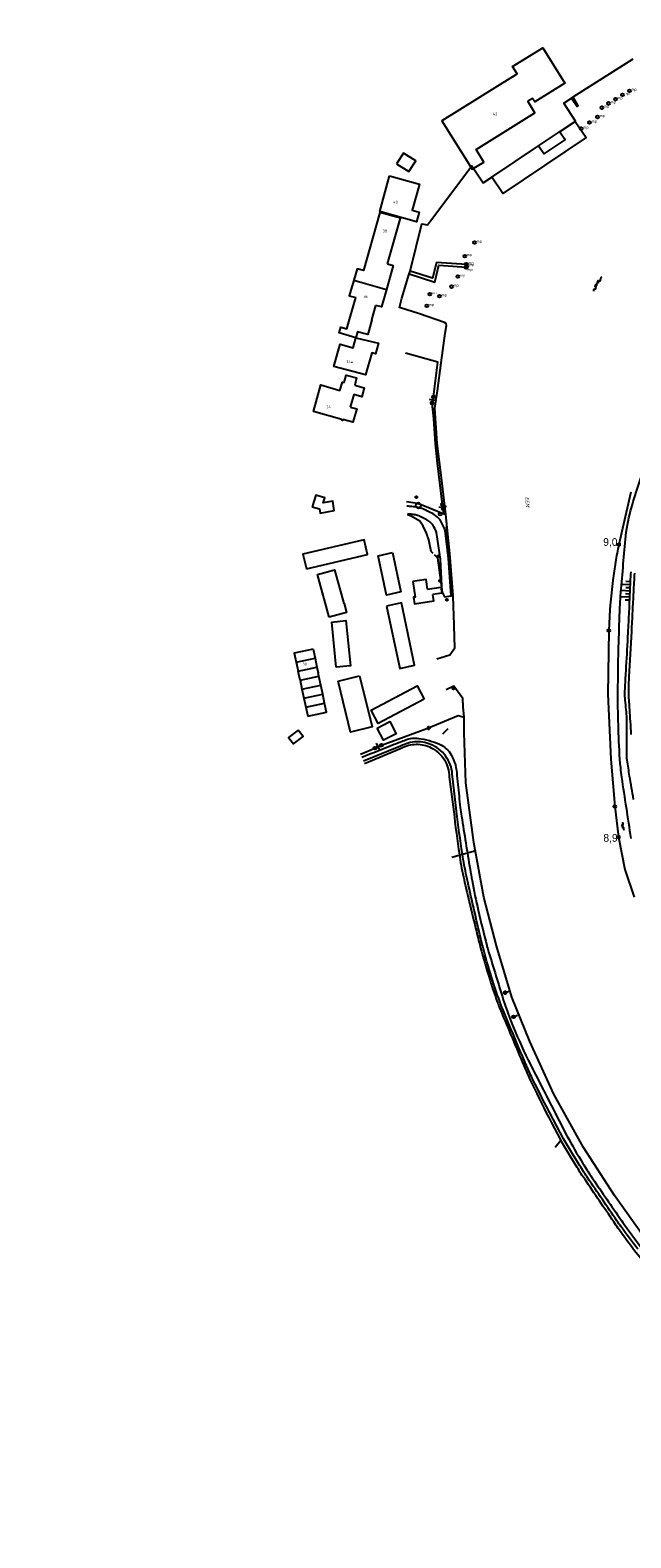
# Model space of a CAD drawing. Header units: millimetres. Extents: x 149344 to 154519, y 463794 to 476271.
# Tile 39 of 70: x 149344 to 149539, y 468719 to 469209. Entities that reach past the tile are written whole.
import ezdxf

# ---------------------------------------------------------------- set-up
doc = ezdxf.new("R2010")
doc.units = ezdxf.units.MM
doc.header["$LTSCALE"] = 4
doc.layers.get('0').update_dxf_attribs({"color": 252, "linetype": 'CONTINUOUS'})
for name, color, linetype in [('Gebouw', 252, 'CONTINUOUS'), ('Huisnummer', 252, 'CONTINUOUS'), ('Kilometrering', 252, 'CONTINUOUS'), ('symbool talud', 252, 'CONTINUOUS'), ('symbool water', 252, 'CONTINUOUS'), ('Topografie', 252, 'CONTINUOUS'), ('Waternaam', 252, 'CONTINUOUS')]:
    doc.layers.add(name, color=color, linetype=linetype)
doc.styles.add('ISO', font='ISO')
doc.styles.add('rtw_iso', font='iso-rtw.shx')

# ---------------------------------------------------------------- blocks, each defined once
blk = doc.blocks.new('nietgedefinieerd')
at = {"color": 0}
blk.add_circle((0, 0), 0.45, dxfattribs=at)
at = {"style": 'ISO'}
blk.add_attdef('88', (0.6, 0), '', height=0.9, dxfattribs=at)
blk = doc.blocks.new('DRHEK')
at = {"linetype": 'Continuous'}
for p, q in [((1.25, 0), (-1.25, 0)), ((-0.5, 0.7), (0.5, 0.7)), ((-0.5, -0.7), (0.5, -0.7))]:
    blk.add_line(p, q, dxfattribs=at)
blk = doc.blocks.new('water4')
at = {"linetype": 'Continuous'}
for centre, start, end in [((-0.01, 0.75), 129.7446, 230.2554), ((-0.32, 1.12), 309.7446, 50.2554), ((-0.32, 0.37), 309.7446, 50.2554), ((0.32, 0.01), 129.7446, 230.2554), ((0, 0.38), 309.7446, 50.2554), ((-0.01, -0.74), 129.7446, 230.2554), ((-0.32, -0.37), 309.7446, 50.2554), ((-0.32, -1.12), 309.7446, 50.2554), ((0, -0.37), 309.7446, 50.2554)]:
    blk.add_arc(centre, 0.244, start, end, dxfattribs=at)
blk = doc.blocks.new('talud')
for p, q in [((0, 0.75), (0.5, 0.75)), ((0, 0.5), (1, 0.5)), ((0, 0.25), (0.5, 0.25)), ((0, 0), (1, 0)), ((0, -0.25), (0.5, -0.25)), ((0, -0.5), (1, -0.5)), ((0, -0.75), (0.5, -0.75))]:
    blk.add_line(p, q)
blk = doc.blocks.new('struik')
at = {"linetype": 'Continuous'}
for centre, start, end in [((-0.44, 0), 91.0912, 268.9013), ((0, 0.44), 1.0233, 178.9632), ((0.44, 0), 271.6625, 88.3448), ((0, -0.45), 180.4729, 359.5406)]:
    blk.add_arc(centre, 0.45, start, end, dxfattribs=at)
blk = doc.blocks.new('paal')
for radius in [0.45, 0.2]:
    blk.add_circle((0, 0), radius)
blk = doc.blocks.new('kilometerpaal')
for p, q in [((-0.44, 0.44), (0.44, -0.44)), ((-0.44, -0.44), (-0.44, 0.44)), ((0.44, 0.44), (-0.44, -0.44)), ((0.44, -0.44), (0.44, 0.44))]:
    blk.add_line(p, q)
at = {"style": 'rtw_iso'}
blk.add_attdef('KILOMETERPAAL', (0.59, 0.87), '', height=2.5, dxfattribs=at)
blk = doc.blocks.new('meerpaal')
at = {"color": 0}
blk.add_circle((0, 0), 0.45, dxfattribs=at)
at = {"style": 'ISO'}
blk.add_attdef('MEERPAAL', (0.7, 0), '', height=0.9, dxfattribs=at)
blk = doc.blocks.new('boom')
for radius in [0.315, 0.225, 0.135]:
    blk.add_circle((0, 0), radius)
blk = doc.blocks.new('aanduidingsbord')
for p, q in [((-0.81, -0.33), (0, 0)), ((-1.45, -0.5), (-1.01, -0.5))]:
    blk.add_line(p, q)
at = {"color": 0}
blk.add_circle((-1.23, -0.5), 0.45, dxfattribs=at)
blk = doc.blocks.new('water6')
at = {"linetype": 'Continuous'}
for centre, start, end in [((0.16, 1.47), 129.7446, 230.2554), ((-0.47, 2.22), 309.7446, 50.2554), ((-0.47, 0.72), 309.7446, 50.2554), ((0.49, 0), 129.7446, 230.2554), ((-0.14, 0.75), 309.7446, 50.2554), ((0.16, -1.51), 129.7446, 230.2554), ((-0.47, -0.76), 309.7446, 50.2554), ((-0.47, -2.26), 309.7446, 50.2554), ((-0.14, -0.75), 309.7446, 50.2554)]:
    blk.add_arc(centre, 0.488, start, end, dxfattribs=at)

msp = doc.modelspace()

# ---------------------------------------------------------------- linework, layer by layer
at = {"layer": 'Gebouw'}
for points in [[(149500.27, 469193.8), (149501.82, 469194.78), (149500.37, 469197.08), (149510.16, 469203.22), (149517.34, 469191.72), (149507.54, 469185.6), (149506.81, 469186.75), (149505.29, 469185.8)], [(149500.27, 469193.8), (149477.37, 469179.44), (149487.24, 469163.69), (149491.02, 469166.06), (149488.49, 469170.1), (149507.61, 469182.09), (149505.29, 469185.8)], [(149462.65, 469165.47), (149466.65, 469162.96), (149468.86, 469166.48), (149464.86, 469168.99), (149462.65, 469165.47)], [(149460.39, 469161.57), (149470.09, 469158.84), (149467.73, 469150.45), (149470.04, 469149.8), (149469.15, 469146.65), (149457.15, 469150.02), (149460.39, 469161.57)], [(149459.72, 469132.95), (149463.94, 469147.79), (149457.19, 469149.69), (149451.87, 469130.8), (149449.81, 469131.38), (149448.74, 469127.65)], [(149459.72, 469132.95), (149461.53, 469132.45), (149459.34, 469124.63)], [(149448.74, 469127.65), (149447.29, 469122.55), (149449.38, 469121.96)], [(149448.74, 469127.65), (149459.34, 469124.63)], [(149449.44, 469108.93), (149443.96, 469110.49), (149444.48, 469112.37), (149446.52, 469111.8), (149449.38, 469121.96)], [(149459.34, 469124.63), (149457.76, 469118.99), (149455.88, 469119.45)], [(149454.55, 469114.77), (149455.88, 469119.45)], [(149454.55, 469114.77), (149453.29, 469109.93), (149449.9, 469110.81), (149449.44, 469108.93)], [(149449.44, 469108.93), (149456.76, 469107.11), (149455.78, 469103.66), (149454.58, 469103.99), (149452.58, 469096.88), (149442.27, 469099.61), (149444.29, 469106.82), (149448.5, 469105.65), (149449.44, 469108.93)], [(149445.6, 469094.35), (149446.29, 469096.74), (149449.67, 469095.85), (149449.03, 469093.47)], [(149445.2, 469082.35), (149445.11, 469082.04), (149444.81, 469082.11), (149444.86, 469082.39), (149435.64, 469084.95), (149438.08, 469093.6), (149444.25, 469091.77), (149445.04, 469094.5), (149445.6, 469094.35)], [(149449.03, 469093.47), (149452.15, 469092.66), (149451.33, 469089.76), (149448.73, 469090.49), (149447.54, 469086.33)], [(149447.54, 469086.33), (149449.71, 469085.76), (149448.44, 469081.46), (149445.2, 469082.35)], [(149435.2, 469053.98), (149437.56, 469053.3), (149437.81, 469051.91), (149442.41, 469052.78), (149441.95, 469055.75), (149438.83, 469055.23), (149439.33, 469056.82), (149436.42, 469057.76), (149435.2, 469053.98)], [(149433.34, 469033.8), (149453.17, 469038.47), (149452.06, 469043.18), (149432.23, 469038.52), (149433.34, 469033.8)], [(149461.33, 469039.05), (149464.08, 469026.27), (149459.41, 469025.27), (149456.66, 469038.04), (149461.33, 469039.05)], [(149440.69, 469018.05), (149436.94, 469031.97), (149442.48, 469033.46), (149445.45, 469022.46), (149445.63, 469022.5), (149446.42, 469019.59), (149440.69, 469018.05)], [(149472.71, 469027.13), (149472.24, 469030.33), (149467.9, 469029.69)], [(149467.9, 469029.69), (149468.64, 469024.62), (149468.18, 469024.55), (149468.49, 469022.41), (149474.77, 469023.33), (149474.47, 469025.42)], [(149472.71, 469027.13), (149477.06, 469027.84), (149477.3, 469025.92), (149474.47, 469025.42)], [(149459.4, 469021.67), (149463.68, 469001.4), (149468.48, 469002.41), (149464.2, 469022.68), (149459.4, 469021.67)], [(149443.05, 469001.77), (149441.58, 469016.49), (149446.2, 469016.96), (149447.67, 469002.23), (149443.05, 469001.77)], [(149435.52, 469007.69), (149429.4, 469006.4), (149430.02, 469003.47)], [(149435.52, 469007.69), (149436.14, 469004.75)], [(149430.02, 469003.47), (149436.14, 469004.75)], [(149430.02, 469003.47), (149430.65, 469000.53)], [(149436.14, 469004.75), (149436.76, 469001.82)], [(149430.65, 469000.53), (149436.76, 469001.82)], [(149430.76, 469000), (149430.65, 469000.53)], [(149431.27, 468997.6), (149430.76, 469000)], [(149431.27, 468997.6), (149437.39, 468998.89)], [(149431.27, 468997.6), (149431.9, 468994.66)], [(149436.76, 469001.82), (149437.15, 469000)], [(149437.39, 468998.89), (149437.15, 469000)], [(149438.01, 468995.95), (149437.39, 468998.89)], [(149450.64, 468999), (149454.7, 468982.43), (149447.71, 468980.72), (149443.65, 468997.29), (149450.64, 468999)], [(149431.9, 468994.66), (149438.01, 468995.95)], [(149431.9, 468994.66), (149432.52, 468991.73)], [(149432.52, 468991.73), (149438.64, 468993.01)], [(149438.64, 468993.01), (149438.01, 468995.95)], [(149439.26, 468990.08), (149438.64, 468993.01)], [(149471.65, 468991.41), (149456.71, 468983.46), (149454.39, 468987.82), (149469.33, 468995.76), (149471.65, 468991.41)], [(149432.52, 468991.73), (149433.15, 468988.8)], [(149433.15, 468988.8), (149439.26, 468990.08)], [(149433.15, 468988.8), (149433.77, 468985.86)], [(149433.77, 468985.86), (149439.89, 468987.15), (149439.26, 468990.08)], [(149456.38, 468982.01), (149460.46, 468984.09), (149462.48, 468980.16), (149458.39, 468978.07), (149456.38, 468982.01)], [(149430.63, 468981.34), (149427.53, 468978.89), (149429.14, 468976.85), (149432.24, 468979.3), (149430.63, 468981.34)]]:
    msp.add_lwpolyline(points, dxfattribs=at)
at = {"layer": 'Topografie'}
for p, q in [((149474.25, 469087.69), (149474.6, 469089.74)), ((149477.74, 469053.3), (149477.54, 469054.7)), ((149478.02, 469051.87), (149477.74, 469053.3)), ((149479.62, 469039.87), (149478.84, 469047.48)), ((149474.57, 469038.75), (149473.88, 469039.47)), ((149476.5, 469035.75), (149476.83, 469033.34)), ((149477.64, 468980.17), (149479.37, 468981.84)), ((149450.91, 468973.48), (149455.55, 468975.46)), ((149455.55, 468975.46), (149457.76, 468976.45)), ((149480.6, 468940.06), (149488.37, 468942.17)), ((149516.06, 468847.92), (149514.14, 468845.66))]:
    msp.add_line(p, q, dxfattribs=at)
for points in [[(149803.55, 469263.61, 0), (149802.36, 469256.22, 0.000009)], [(149797.62, 469229.72, 0.000006), (149796.96, 469226.57, -0.000001), (149796.31, 469223.41, -0.000004), (149796.13, 469222.55, -0.000001), (149795.26, 469218.36, -0.001365)], [(149789.69, 469194.72, -0.000001), (149788.97, 469191.82, -0.000005)], [(149538.88, 468946.14, -0.002092), (149535.85, 468966.01, -0.01356), (149535.48, 468969.09, -0.01555), (149534.78, 468980.47, -0.010375), (149534.61, 468997.55, -0.003996), (149534.81, 469008.31, -0.002977), (149535.19, 469019.9, -0.000345), (149535.25, 469021.24, -0.010132), (149535.47, 469024.96, -0.002047), (149537.04, 469043.36, -0.045018), (149538.72, 469052.65, -0.025428), (149543.97, 469068.51)], [(149480.44, 469025.02), (149479.54, 469037.2), (149478.41, 469046.23, 0.072597), (149476.76, 469049.67, 0.111294), (149474.93, 469051.39, 0.030495), (149471.35, 469053.22, 0.064143), (149469.51, 469053.76, 0.011607), (149467.62, 469054.01, 0.003242), (149466, 469054.18)], [(149477.47, 469026.19), (149476.96, 469036.97), (149475.6, 469045.61, 0.067196), (149474.38, 469048.07, 0.102897), (149473.08, 469049.33, 0.02991), (149470.53, 469050.74, 0.059187), (149469.13, 469051.21, 0.018913), (149467.64, 469051.47, 0.003989), (149466.2, 469051.65)], [(149538.92, 468979.92, -0.000302), (149538.66, 468984.1, 0.000317), (149538.41, 468988.08, 0.000459), (149538.3, 468989.82, -0.000437), (149538.18, 468991.64, -0.009634), (149538.08, 468993.78, -0.017715), (149538.09, 468994.95, -0.002125), (149538.28, 468998.6, 0.000523), (149539.06, 469013.45, 0.000104), (149539.4, 469019.97, 0.0001), (149539.72, 469026.23, -0.000425), (149540.04, 469032.35, -0.011818)], [(149539.65, 468958.78, -0.000895), (149538.39, 468966.41, -0.004075), (149537.59, 468971.58, -0.020124), (149537.48, 468972.63, -0.015532), (149537.44, 468973.62, -0.002378), (149537.45, 468980.08, -0.003795), (149537.5, 468983.67, 0.012922), (149537.5, 468984.72, 0.010653), (149537.48, 468985.14, 0.001579), (149537.26, 468987.98, 0.010869), (149536.95, 468991.08, -0.024497), (149536.85, 468992.46, -0.014778), (149536.85, 468993.28, -0.004223), (149536.97, 468996.14, -0.001557), (149537.3, 469002.02, 0.000838), (149537.91, 469012.94, 0.002166), (149538.26, 469019.95, 0.001912), (149538.52, 469026.15, -0.008093), (149538.88, 469032.81, -0.015266)], [(149582.67, 468849.37, -0.000008), (149574.55, 468860.71, -0.021894)], [(149541.05, 468812.55, -0.007921), (149535.61, 468819.88, -0.005434), (149534.24, 468821.83, -0.000773), (149524.81, 468835.65, -0.011415), (149522.19, 468839.69, -0.005371), (149516.92, 468848.47), (149511.35, 468858.97, -0.006249), (149506.49, 468868.68, -0.012869), (149504.32, 468873.48, -0.001597), (149497.14, 468890.6, -0.01128), (149496.18, 468893.05, -0.012366), (149493.51, 468900.99, -0.009914), (149490.63, 468911.04, -0.007944), (149489.99, 468913.59, -0.001107), (149485.77, 468931.97, -0.015482), (149484.34, 468939.31, -0.008285), (149482.32, 468953.14), (149480.79, 468966.25, 0.141102), (149479.03, 468972.27, 0.141102), (149474.33, 468976.42, 0.119458), (149469.11, 468977.52, 0.119458), (149463.96, 468976.1), (149451.89, 468971.23)], [(149544.95, 468931.45, -0.000112), (149542.77, 468942.03, -0.000449)]]:
    msp.add_lwpolyline(points, format="xyb", dxfattribs=at)
at = {"layer": 'Topografie', "flags": 128}
for points in [[(149520.08, 469187.26), (149539.49, 469199.65)], [(149520.74, 469179.24), (149520.83, 469179.3), (149516.97, 469185.24), (149519.45, 469186.83)], [(149519.45, 469186.83), (149520.08, 469187.26)], [(149515.6, 469175.92), (149520.74, 469179.24)], [(149508.79, 469171.32), (149515.6, 469175.92)], [(149493.59, 469161.1), (149508.79, 469171.32)], [(149467.11, 469130.56), (149470.89, 469145.97), (149472.7, 469145.66), (149473.66, 469146.93), (149487.14, 469164.77), (149490.83, 469159.26), (149493.59, 469161.1)], [(149466.74, 469129.68), (149467.11, 469130.56)], [(149478.66, 469051.41), (149477.13, 469064.2), (149475.87, 469074.49), (149475.38, 469081.1), (149475.07, 469086.06), (149475.98, 469091.63), (149477.09, 469100.71), (149478.48, 469110.37), (149478.88, 469112.87), (149478.74, 469113.5), (149478.25, 469113.87), (149470.12, 469116.7), (149463.63, 469118.78), (149464.35, 469121.76), (149466.74, 469129.68)], [(149474.6, 469089.74), (149476.08, 469100.95), (149465.57, 469103.91)], [(149477.54, 469054.7), (149475.99, 469068.12), (149475.3, 469074.47), (149474.78, 469082.5), (149474.25, 469087.69)], [(149465.88, 469055.72), (149469.45, 469055.09), (149472.22, 469054.05), (149475.93, 469052.52), (149478.66, 469051.41)], [(149481.03, 469025.1), (149480, 469038.82), (149478.66, 469051.41)], [(149473.88, 469039.47), (149473.1, 469043.16), (149472.35, 469045.43), (149471.29, 469047.61), (149470.2, 469049.28), (149467.41, 469050.93)], [(149475.76, 469004.52), (149479.94, 469005.82), (149481.61, 469008.06), (149481.36, 469015.24), (149481.24, 469018.89), (149481.16, 469021.33), (149481.03, 469025.1)], [(149484.57, 468985.5), (149484.3, 468988.86), (149484.15, 468991.57), (149481.3, 468995.64), (149478.72, 468994.41)], [(149457.76, 468976.45), (149472.47, 468981.88), (149482.69, 468986.09), (149484.57, 468985.5)], [(149652.44, 468715.16), (149639.65, 468727.17), (149626.55, 468739.16), (149613.32, 468750.24), (149598.02, 468762.63), (149586.89, 468771.49), (149576.04, 468780.54), (149566.39, 468789.53), (149554.43, 468802.39), (149543.33, 468816.17), (149533.45, 468830.03), (149523.43, 468845.64), (149513.72, 468862.99), (149505.99, 468880.12), (149500.11, 468894.55), (149495.09, 468911.22), (149491.04, 468927.01), (149487.78, 468944.84), (149485.15, 468964.25), (149484.56, 468980.41), (149484.57, 468985.5)]]:
    msp.add_lwpolyline(points, dxfattribs=at)
at = {"layer": 'Topografie'}
for points in [[(149519.45, 469186.83), (149521.31, 469184.12), (149521.7, 469184.38), (149520.08, 469187.26)], [(149520.74, 469179.24), (149524.22, 469173.98), (149497.19, 469155.84), (149493.59, 469161.1)], [(149508.79, 469171.32), (149510.56, 469168.7), (149517.41, 469173.29), (149515.6, 469175.92)], [(149466.74, 469129.68), (149475.04, 469127), (149476.35, 469132.5), (149485.32, 469131.86), (149485.35, 469132.71), (149475.57, 469133.41), (149474.33, 469128.26), (149467.11, 469130.56)], [(149467.41, 469050.93), (149466.22, 469051.3)], [(149474.9, 469038.42), (149475.92, 469037.38), (149477.47, 469026.19)], [(149477.47, 469026.19), (149478.21, 469024.71), (149480.44, 469025.02)], [(149480.44, 469025.02), (149481.03, 469025.1)]]:
    msp.add_lwpolyline(points, dxfattribs=at)
at = {"layer": 'Topografie', "flags": 128}
for points in [[(149538.82, 469058.72), (149534.88, 469041.74, 0.009333), (149533.79, 469035.93, 0.009333), (149532.92, 469030.08, 0.012952), (149532.08, 469021.92, 0.003305), (149531.93, 469019.84, 0.009647), (149531.65, 469013.73), (149531.28, 468992.99), (149532.3, 468971.86), (149533.54, 468956.53), (149534.75, 468946.57), (149536.83, 468935.99), (149539.89, 468927.07)], [(149451.32, 468972.53, -0.001559), (149461.85, 468976.73, -0.004708), (149465.65, 468978.19, -0.122971), (149469.78, 468978.66, -0.071276), (149476.63, 468976.73, -0.163762), (149480.43, 468973.25, -0.12026), (149482.25, 468966.56), (149482.54, 468963.67, 0.003858), (149483.36, 468956.13, 0.010439), (149483.74, 468953.35, 0.001297), (149486.53, 468936.11, 0.006017), (149487.18, 468932.41, 0.009212), (149489.17, 468922.84, 0.007599), (149491.98, 468911.32, 0.010044), (149492.57, 468909.2, 0.001363), (149497.33, 468893.66, 0.022243), (149499.92, 468886.44, 0.012619), (149505.36, 468874.05), (149517.96, 468849.43, 0.00731), (149523.15, 468840.46, 0.015584), (149525.77, 468836.36, 0.000904), (149535.01, 468822.92, 0.005289), (149536.62, 468820.64, 0.00628), (149542.73, 468812.41, 0.007422)], [(149452.2, 468970.5), (149464.19, 468975.5, -0.119723), (149469.04, 468976.73, -0.119723), (149473.92, 468975.59, -0.138708), (149478.17, 468971.69, -0.138708), (149479.74, 468966.14), (149481.42, 468953.12, 0.010178), (149483.32, 468939.17, 0.019202), (149484.77, 468931.84, 0.001172), (149489.12, 468913.68, 0.00757), (149489.85, 468910.88, 0.007689), (149493.03, 468899.94, 0.011936), (149495.36, 468892.97, 0.011911), (149496.04, 468891.21, 0.001155), (149503.58, 468873.2, 0.012159), (149506.7, 468866.27, 0.006664), (149512.87, 468853.85), (149516.06, 468847.92)], [(149582.35, 468768.09), (149574, 468775.42, -0.009687), (149564.27, 468784.42, -0.01744), (149559.14, 468789.7, -0.001316), (149547.51, 468802.63, -0.012093), (149546.28, 468804.07, -0.008095), (149540.43, 468811.53, -0.007923), (149534.69, 468819.34, -0.004708), (149533.23, 468821.44, -0.000728), (149523.89, 468835.17, -0.011257), (149521.31, 468839.17, -0.005254), (149516.06, 468847.92)]]:
    msp.add_lwpolyline(points, format="xyb", dxfattribs=at)

# ---------------------------------------------------------------- block references
at = {"layer": 'Kilometrering', "linetype": 'Continuous'}
ref = msp.add_blockref('kilometerpaal', (149534.88, 469041.74), dxfattribs=at)
ref.add_attrib('KILOMETERPAAL', '9,0', (149529.8, 469041.26), dxfattribs={"layer": '0', "height": 2.5, "style": 'rtw_iso'})
ref = msp.add_blockref('kilometerpaal', (149534.75, 468946.57), dxfattribs=at)
ref.add_attrib('KILOMETERPAAL', '8,9', (149529.86, 468945.04), dxfattribs={"layer": '0', "height": 2.5, "style": 'rtw_iso'})
at = {"layer": 'symbool talud', "xscale": 2.931513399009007, "yscale": 4, "zscale": 2.931513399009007, "rotation": 177.5799504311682}
msp.add_blockref('talud', (149538.54, 469026.57), dxfattribs=at)
at = {"layer": 'symbool water', "linetype": 'Continuous', "rotation": 149.3184027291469}
msp.add_blockref('water6', (149527.84, 469126.4), dxfattribs=at)
at = {"layer": 'symbool water', "rotation": 189.117325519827}
msp.add_blockref('water4', (149536.16, 468950.12), dxfattribs=at)
at = {"layer": 'Topografie', "linetype": 'Continuous'}
for p in [(149538.32, 469189.23), (149529.35, 469183.73), (149531.53, 469185.13), (149533.75, 469186.49), (149536.04, 469187.9), (149525.39, 469178.89), (149527.95, 469180.71), (149522.65, 469176.91), (149487.97, 469139.87), (149484.82, 469135.48), (149485.3, 469132.84), (149485.45, 469132.29), (149480.45, 469125.54), (149482.51, 469128.85), (149473.44, 469123.1), (149476.62, 469122.42), (149472.45, 469119.27)]:
    msp.add_blockref('meerpaal', p, dxfattribs=at).add_auto_attribs({'MEERPAAL': 'mp'})
ref = msp.add_blockref('meerpaal', (149485.23, 469131.79), dxfattribs=at)
ref.add_attrib('MEERPAAL', 'mp', (149485.7, 469130.67), dxfattribs={"layer": '0', "height": 0.9, "style": 'ISO'})
at = {"layer": 'Topografie'}
for p, rotation in [((149474.42, 469088.71), 170.3563052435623), ((149477.64, 469054), 188.1014114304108), ((149456.66, 468975.96), 294.2201749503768)]:
    msp.add_blockref('DRHEK', p, dxfattribs=dict(at, rotation=rotation))
at = {"layer": 'Topografie', "linetype": 'Continuous'}
for name, p in [('paal', (149474.25, 469087.69)), ('paal', (149474.6, 469089.74)), ('boom', (149469.07, 469057.12)), ('paal', (149477.54, 469054.7)), ('paal', (149477.74, 469053.3)), ('boom', (149476.26, 469037.88)), ('boom', (149476.75, 469029.84)), ('boom', (149478.95, 469023.68)), ('paal', (149531.65, 469013.73)), ('boom', (149481.12, 468994.91)), ('paal', (149455.55, 468975.46)), ('paal', (149457.76, 468976.45)), ('paal', (149533.54, 468956.53)), ('aanduidingsbord', (149499.21, 468896.47)), ('aanduidingsbord', (149501.91, 468888.61))]:
    msp.add_blockref(name, p, dxfattribs=at)
at = {"layer": 'Topografie'}
for name, p in [('struik', (149469.73, 469054.36)), ('nietgedefinieerd', (149476.83, 469051.52)), ('nietgedefinieerd', (149473.08, 468982.02))]:
    msp.add_blockref(name, p, dxfattribs=at)

# ---------------------------------------------------------------- texts
at = {"layer": 'Huisnummer', "style": 'ISO'}
for s, p in [('42', (149493.94, 469181.24)), ('40', (149461.58, 469152.58)), ('38', (149458.13, 469143.17)), ('36', (149451.84, 469121.86)), ('34a', (149446.3, 469100.68)), ('34', (149439.8, 469086.01)), ('30', (149432.07, 469002.37))]:
    msp.add_text(s, height=0.9, dxfattribs=at).set_placement(p)
at = {"layer": 'Waternaam', "style": 'ISO', "oblique": 13.5}
msp.add_text('EEM', height=1.25, rotation=275.611, dxfattribs=at).set_placement((149504.36, 469057.12, 0))

doc.saveas('drawing.dxf')
